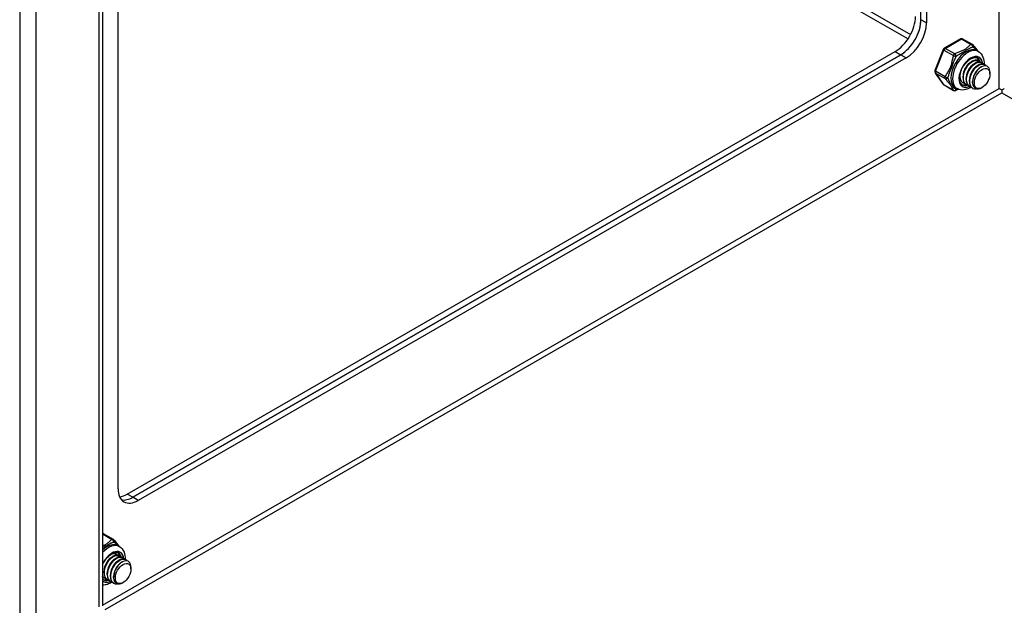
# Model space of a CAD drawing. Header units: inches. Extents: x 18 to 430, y 47 to 208.
# Tile 92 of 108: x 392 to 400, y 155 to 160. Entities that reach past the tile are written whole.
import ezdxf

# ---------------------------------------------------------------- set-up
doc = ezdxf.new("R2010")
doc.units = ezdxf.units.IN
doc.header["$MEASUREMENT"] = 0
doc.layers.add('Visible Edges(ANSI)', color=7, linetype='Continuous', lineweight=25)
doc.layers.add('Visible Tangent Edges(ANSI)', color=7, linetype='Continuous', lineweight=25)

msp = doc.modelspace()

# ---------------------------------------------------------------- linework, layer by layer
at = {"layer": 'Visible Edges(ANSI)'}
for p, q in [((392.3543, 178.8614), (392.3543, 154.8409)), ((399.5129, 159.9647), (399.5129, 174.739)), ((399.561, 174.7113), (399.561, 159.937)), ((392.49, 155.865), (392.49, 161.291)), ((399.858, 159.7976), (399.7149, 159.7153)), ((399.8776, 159.7976), (399.9613, 159.7494)), ((392.5706, 155.8178), (399.2881, 159.6862)), ((399.7064, 159.7053), (399.6349, 159.5209)), ((400.001, 159.6941), (400.0149, 159.6861)), ((399.3362, 159.6585), (392.6187, 155.7901)), ((392.6187, 155.7901), (399.3362, 159.6585)), ((399.3843, 159.6308), (392.6667, 155.7624)), ((399.9479, 159.5941), (399.9604, 159.6013)), ((400.0109, 159.6066), (400.0137, 159.605)), ((399.9758, 159.578), (399.9883, 159.5853)), ((400.0036, 159.562), (400.0162, 159.5692)), ((400.0315, 159.546), (400.0412, 159.5516)), ((400.0388, 159.5905), (400.0416, 159.5889)), ((400.0666, 159.5745), (400.0694, 159.5729)), ((400.1163, 159.4904), (400.1163, 159.5064)), ((399.6371, 159.5025), (399.7086, 159.4004)), ((399.8533, 159.4738), (399.8533, 159.4769)), ((399.8812, 159.4578), (399.8811, 159.4722)), ((399.909, 159.4418), (399.909, 159.4562)), ((399.9369, 159.4257), (399.9369, 159.4401)), ((399.9647, 159.4169), (399.9647, 159.4241)), ((399.7149, 159.3947), (399.7986, 159.3465)), ((399.8143, 159.37), (399.8282, 159.362)), ((399.8811, 159.4133), (399.8839, 159.4117)), ((399.9089, 159.3973), (399.9117, 159.3956)), ((399.9368, 159.3812), (399.9396, 159.3796)), ((399.9646, 159.3652), (399.9675, 159.3636)), ((400.0484, 159.3724), (400.0443, 159.3701)), ((400.2201, 159.3502), (400.2201, 159.3249)), ((392.3639, 155.4708), (392.4476, 155.4226)), ((392.4693, 155.2958), (392.4721, 155.2941)), ((392.4872, 155.3672), (392.5012, 155.3592)), ((392.4342, 155.2672), (392.4467, 155.2745)), ((392.4621, 155.2512), (392.4746, 155.2584)), ((392.4899, 155.2351), (392.5024, 155.2424)), ((392.4972, 155.2797), (392.5, 155.2781)), ((392.5178, 155.2191), (392.5275, 155.2247)), ((392.5251, 155.2637), (392.5279, 155.262)), ((392.5529, 155.2476), (392.5557, 155.246)), ((392.3674, 155.1309), (392.3674, 155.1454)), ((392.3953, 155.1149), (392.3953, 155.1293)), ((392.6026, 155.1636), (392.6026, 155.1796)), ((392.3605, 155.0699), (392.3543, 155.0744)), ((392.3674, 155.0864), (392.3702, 155.0848)), ((392.3952, 155.0704), (392.398, 155.0688)), ((392.4232, 155.0988), (392.4231, 155.1133)), ((392.4231, 155.0543), (392.4259, 155.0527)), ((392.4509, 155.0383), (392.4537, 155.0367)), ((392.451, 155.09), (392.451, 155.0972)), ((392.5346, 155.0456), (392.5306, 155.0432))]:
    msp.add_line(p, q, dxfattribs=at)
at = {"layer": 'Visible Edges(ANSI)', "flags": 128}
for points in [[(399.9673, 159.7441), (399.9722, 159.7377), (399.9778, 159.7309), (399.9901, 159.7164), (400.0027, 159.7014), (400.0087, 159.6939), (400.0142, 159.6865)], [(400.0149, 159.6861), (400.0281, 159.6768), (400.0394, 159.6654), (400.0485, 159.6523), (400.0555, 159.6382), (400.0605, 159.6232), (400.0637, 159.6077), (400.0652, 159.5916), (400.0651, 159.5753)], [(399.8742, 159.3968), (399.8691, 159.4004), (399.8644, 159.405), (399.8603, 159.4105), (399.8567, 159.4171), (399.8538, 159.4248), (399.8517, 159.4334), (399.8503, 159.4429), (399.8498, 159.4533), (399.8503, 159.4643), (399.8516, 159.4758), (399.8539, 159.4877), (399.8571, 159.5), (399.8612, 159.5123), (399.8661, 159.5247), (399.8718, 159.5369), (399.8783, 159.5489), (399.8854, 159.5605), (399.8931, 159.5716), (399.9014, 159.5821), (399.91, 159.5918), (399.919, 159.6007), (399.9282, 159.6087), (399.9375, 159.6156), (399.9467, 159.6215), (399.9559, 159.6263), (399.9648, 159.6299), (399.9734, 159.6324), (399.9814, 159.6337), (399.989, 159.634), (399.9958, 159.6332), (400.0021, 159.6315), (400.0078, 159.6288)], [(399.9479, 159.594), (399.9437, 159.5914), (399.9394, 159.5884), (399.9352, 159.5851), (399.931, 159.5815), (399.9268, 159.5775), (399.9228, 159.5733), (399.9188, 159.5688), (399.9149, 159.5641), (399.9112, 159.5591), (399.9077, 159.554), (399.9043, 159.5486), (399.9011, 159.543), (399.8981, 159.5373), (399.8952, 159.5315), (399.8927, 159.5256), (399.8903, 159.5196), (399.8882, 159.5136), (399.8863, 159.5076), (399.8848, 159.5015), (399.8835, 159.4955), (399.8825, 159.4896), (399.8817, 159.4837), (399.8813, 159.4779), (399.8812, 159.4723)], [(400.0109, 159.6066), (400.0034, 159.6097), (399.995, 159.6111), (399.986, 159.6107), (399.9764, 159.6085), (399.9664, 159.6045), (399.9563, 159.5988), (399.9461, 159.5914), (399.9362, 159.5826), (399.9266, 159.5724), (399.9176, 159.561), (399.9092, 159.5486), (399.9017, 159.5354), (399.8953, 159.5217), (399.8899, 159.5076), (399.8857, 159.4933), (399.8829, 159.4793), (399.8814, 159.4656), (399.8813, 159.4524), (399.8826, 159.4401), (399.8853, 159.4288), (399.8893, 159.4187), (399.8947, 159.41), (399.9013, 159.4028), (399.9089, 159.3973)], [(399.9254, 159.3905), (399.9151, 159.3939), (399.9059, 159.3996), (399.8982, 159.4075), (399.8921, 159.4173), (399.8876, 159.4289), (399.8849, 159.4421), (399.884, 159.4564), (399.8849, 159.4718), (399.8876, 159.4877), (399.892, 159.5038), (399.898, 159.5199), (399.9055, 159.5356), (399.9142, 159.5504), (399.924, 159.5642), (399.9346, 159.5765), (399.9458, 159.5872), (399.9573, 159.596), (399.9689, 159.6027), (399.9802, 159.6072), (399.991, 159.6094), (400.0011, 159.6092), (400.0102, 159.6067), (400.0181, 159.6019), (400.0246, 159.595)], [(400.0388, 159.5905), (400.0313, 159.5937), (400.0229, 159.5951), (400.0138, 159.5947), (400.0042, 159.5925), (399.9943, 159.5885), (399.9841, 159.5827), (399.974, 159.5754), (399.9641, 159.5665), (399.9545, 159.5563), (399.9454, 159.5449), (399.9371, 159.5326), (399.9296, 159.5194), (399.9231, 159.5056), (399.9177, 159.4915), (399.9136, 159.4773), (399.9107, 159.4632), (399.9092, 159.4495), (399.9091, 159.4364), (399.9104, 159.4241), (399.9131, 159.4128), (399.9172, 159.4027), (399.9225, 159.394), (399.9291, 159.3868), (399.9368, 159.3812)], [(399.9533, 159.3744), (399.9429, 159.3778), (399.9338, 159.3836), (399.9261, 159.3914), (399.9199, 159.4013), (399.9154, 159.4129), (399.9127, 159.426), (399.9118, 159.4404), (399.9127, 159.4557), (399.9154, 159.4716), (399.9199, 159.4878), (399.9259, 159.5039), (399.9333, 159.5195), (399.9421, 159.5344), (399.9518, 159.5481), (399.9625, 159.5605), (399.9737, 159.5712), (399.9852, 159.5799), (399.9967, 159.5867), (400.0081, 159.5912), (400.0189, 159.5933), (400.029, 159.5932), (400.0381, 159.5907), (400.046, 159.5859), (400.0525, 159.5789)], [(399.8976, 159.4065), (399.8931, 159.4077), (399.8889, 159.4092), (399.8848, 159.4112), (399.881, 159.4135), (399.8774, 159.4162), (399.874, 159.4193), (399.8709, 159.4228), (399.8681, 159.4266), (399.8655, 159.4308), (399.8633, 159.4352), (399.8613, 159.44), (399.8597, 159.4451), (399.8583, 159.4504), (399.8573, 159.456), (399.8566, 159.4617), (399.8562, 159.4677), (399.8561, 159.4739), (399.8563, 159.4802), (399.8569, 159.4867), (399.8578, 159.4933), (399.8589, 159.4999), (399.8604, 159.5067), (399.8622, 159.5134), (399.8642, 159.5202)], [(399.9758, 159.578), (399.9715, 159.5754), (399.9673, 159.5724), (399.963, 159.569), (399.9588, 159.5654), (399.9547, 159.5615), (399.9506, 159.5573), (399.9467, 159.5528), (399.9428, 159.5481), (399.9391, 159.5431), (399.9355, 159.5379), (399.9321, 159.5325), (399.9289, 159.527), (399.9259, 159.5213), (399.9231, 159.5155), (399.9205, 159.5096), (399.9182, 159.5036), (399.9161, 159.4976), (399.9142, 159.4915), (399.9126, 159.4855), (399.9113, 159.4795), (399.9103, 159.4735), (399.9096, 159.4677), (399.9092, 159.4619), (399.9091, 159.4562)], [(400.0037, 159.562), (399.9994, 159.5593), (399.9951, 159.5563), (399.9909, 159.553), (399.9867, 159.5494), (399.9826, 159.5454), (399.9785, 159.5412), (399.9745, 159.5367), (399.9707, 159.532), (399.9669, 159.5271), (399.9634, 159.5219), (399.96, 159.5165), (399.9568, 159.511), (399.9538, 159.5053), (399.951, 159.4994), (399.9484, 159.4935), (399.946, 159.4876), (399.9439, 159.4815), (399.9421, 159.4755), (399.9405, 159.4694), (399.9392, 159.4634), (399.9382, 159.4575), (399.9375, 159.4516), (399.937, 159.4458), (399.9369, 159.4402)], [(400.0666, 159.5745), (400.0591, 159.5777), (400.0508, 159.5791), (400.0417, 159.5786), (400.0321, 159.5764), (400.0221, 159.5724), (400.012, 159.5667), (400.0019, 159.5593), (399.9919, 159.5505), (399.9823, 159.5403), (399.9733, 159.5289), (399.9649, 159.5165), (399.9575, 159.5033), (399.951, 159.4896), (399.9456, 159.4755), (399.9415, 159.4613), (399.9386, 159.4472), (399.9371, 159.4335), (399.937, 159.4203), (399.9383, 159.408), (399.941, 159.3967), (399.9451, 159.3867), (399.9504, 159.3779), (399.957, 159.3707), (399.9646, 159.3652)], [(400.0086, 159.3594), (399.995, 159.3573), (399.9823, 159.3581), (399.9708, 159.3618), (399.9608, 159.3682), (399.9525, 159.3773), (399.9462, 159.3887), (399.9419, 159.4021), (399.9399, 159.4173), (399.94, 159.4339), (399.9424, 159.4513), (399.9469, 159.4691), (399.9533, 159.4869), (399.9616, 159.5042), (399.9713, 159.5205), (399.9824, 159.5354), (399.9943, 159.5485), (400.0069, 159.5595), (400.0196, 159.568), (400.0323, 159.5739), (400.0444, 159.577), (400.0557, 159.5773), (400.0659, 159.5746), (400.0745, 159.5692), (400.0815, 159.5612)], [(400.0315, 159.5459), (400.0273, 159.5433), (400.023, 159.5403), (400.0188, 159.537), (400.0146, 159.5333), (400.0104, 159.5294), (400.0063, 159.5252), (400.0024, 159.5207), (399.9985, 159.516), (399.9948, 159.511), (399.9912, 159.5058), (399.9878, 159.5005), (399.9846, 159.4949), (399.9816, 159.4892), (399.9788, 159.4834), (399.9762, 159.4775), (399.9739, 159.4715), (399.9718, 159.4655), (399.9699, 159.4594), (399.9683, 159.4534), (399.967, 159.4474), (399.966, 159.4414), (399.9653, 159.4356), (399.9649, 159.4298), (399.9648, 159.4241)], [(400.1137, 159.5288), (400.1089, 159.5411), (400.1018, 159.5508), (400.0927, 159.5575), (400.0819, 159.5612), (400.0696, 159.5615), (400.0564, 159.5586), (400.0426, 159.5523), (400.0287, 159.5431), (400.0151, 159.531), (400.0024, 159.5166), (399.9909, 159.5002), (399.9811, 159.4825), (399.9734, 159.4639), (399.968, 159.4452), (399.9652, 159.4269), (399.965, 159.4098), (399.9675, 159.3944), (399.9727, 159.3813), (399.9804, 159.3709), (399.9903, 159.3637), (400.0021, 159.3599), (400.0154, 159.3598), (400.0296, 159.3632), (400.0443, 159.3701)], [(399.8541, 159.4885), (399.8537, 159.4843), (399.8534, 159.48), (399.8533, 159.4759), (399.8533, 159.4718), (399.8535, 159.4678), (399.8537, 159.4638), (399.8542, 159.46), (399.8547, 159.4562), (399.8554, 159.4526), (399.8562, 159.449), (399.8572, 159.4456), (399.8583, 159.4423), (399.8595, 159.4391), (399.8609, 159.436), (399.8624, 159.4331), (399.864, 159.4303), (399.8657, 159.4276), (399.8676, 159.4251), (399.8695, 159.4227), (399.8716, 159.4205), (399.8738, 159.4185), (399.8761, 159.4166), (399.8786, 159.4149), (399.8811, 159.4133)], [(399.8404, 159.3561), (399.8284, 159.3512), (399.8174, 159.346)], [(399.9507, 159.375), (399.9364, 159.3665), (399.9217, 159.3596), (399.9065, 159.3543), (399.8908, 159.351), (399.8749, 159.3498), (399.8588, 159.3511), (399.8431, 159.3551), (399.8282, 159.362)], [(392.4536, 155.4173), (392.4585, 155.4109), (392.4641, 155.404), (392.4764, 155.3895), (392.489, 155.3745), (392.495, 155.367), (392.5005, 155.3596)], [(392.3543, 155.2021), (392.3609, 155.2155), (392.3684, 155.2285), (392.3767, 155.241), (392.3856, 155.2528), (392.3951, 155.2637), (392.405, 155.2736), (392.4151, 155.2823), (392.4254, 155.2899), (392.4356, 155.2961), (392.4456, 155.301), (392.4553, 155.3044), (392.4644, 155.3065), (392.473, 155.3072), (392.4808, 155.3066), (392.4878, 155.3048), (392.4941, 155.3019)], [(392.4317, 155.2939), (392.4343, 155.2949), (392.4369, 155.2959), (392.4396, 155.2967), (392.4421, 155.2973), (392.4447, 155.2979), (392.4472, 155.2983), (392.4497, 155.2986), (392.4521, 155.2987), (392.4545, 155.2988), (392.4568, 155.2987), (392.4591, 155.2984), (392.4614, 155.2981), (392.4636, 155.2976), (392.4657, 155.297), (392.4677, 155.2963), (392.4697, 155.2954), (392.4717, 155.2944), (392.4735, 155.2933), (392.4753, 155.2921), (392.477, 155.2907), (392.4787, 155.2892), (392.4802, 155.2877), (392.4817, 155.286), (392.4831, 155.2841)], [(392.4693, 155.2958), (392.4684, 155.2963), (392.4674, 155.2968), (392.4664, 155.2972), (392.4655, 155.2977), (392.4644, 155.2981), (392.4634, 155.2984), (392.4624, 155.2988), (392.4613, 155.2991), (392.4602, 155.2994), (392.4591, 155.2996), (392.458, 155.2998), (392.4569, 155.3), (392.4558, 155.3001), (392.4546, 155.3002), (392.4535, 155.3003), (392.4523, 155.3004), (392.4511, 155.3004), (392.4499, 155.3004), (392.4487, 155.3003), (392.4475, 155.3002), (392.4463, 155.3001), (392.445, 155.3), (392.4438, 155.2998), (392.4425, 155.2996)], [(392.5012, 155.3592), (392.5143, 155.3499), (392.5256, 155.3385), (392.5348, 155.3255), (392.5418, 155.3113), (392.5468, 155.2963), (392.55, 155.2808), (392.5514, 155.2648), (392.5514, 155.2485)], [(392.4342, 155.2672), (392.43, 155.2645), (392.4257, 155.2615), (392.4215, 155.2582), (392.4173, 155.2546), (392.4131, 155.2507), (392.409, 155.2465), (392.4051, 155.242), (392.4012, 155.2373), (392.3975, 155.2323), (392.394, 155.2271), (392.3906, 155.2217), (392.3874, 155.2162), (392.3843, 155.2105), (392.3815, 155.2047), (392.3789, 155.1988), (392.3766, 155.1928), (392.3745, 155.1868), (392.3726, 155.1807), (392.371, 155.1747), (392.3697, 155.1687), (392.3687, 155.1627), (392.368, 155.1568), (392.3676, 155.1511), (392.3675, 155.1454)], [(392.4972, 155.2797), (392.4897, 155.2829), (392.4813, 155.2843), (392.4723, 155.2839), (392.4627, 155.2816), (392.4527, 155.2776), (392.4426, 155.2719), (392.4324, 155.2646), (392.4225, 155.2557), (392.4129, 155.2455), (392.4038, 155.2341), (392.3955, 155.2217), (392.388, 155.2086), (392.3815, 155.1948), (392.3762, 155.1807), (392.372, 155.1665), (392.3692, 155.1524), (392.3677, 155.1387), (392.3676, 155.1256), (392.3689, 155.1133), (392.3716, 155.102), (392.3756, 155.0919), (392.381, 155.0832), (392.3875, 155.076), (392.3952, 155.0704)], [(392.4117, 155.0636), (392.4014, 155.067), (392.3922, 155.0727), (392.3845, 155.0806), (392.3783, 155.0904), (392.3739, 155.102), (392.3711, 155.1152), (392.3702, 155.1296), (392.3712, 155.1449), (392.3739, 155.1608), (392.3783, 155.177), (392.3843, 155.1931), (392.3917, 155.2087), (392.4005, 155.2235), (392.4103, 155.2373), (392.4209, 155.2497), (392.4321, 155.2603), (392.4436, 155.2691), (392.4552, 155.2758), (392.4665, 155.2803), (392.4773, 155.2825), (392.4874, 155.2823), (392.4965, 155.2798), (392.5044, 155.275), (392.5109, 155.2681)], [(392.4621, 155.2511), (392.4578, 155.2485), (392.4536, 155.2455), (392.4493, 155.2422), (392.4451, 155.2386), (392.441, 155.2346), (392.4369, 155.2304), (392.4329, 155.2259), (392.4291, 155.2212), (392.4254, 155.2162), (392.4218, 155.2111), (392.4184, 155.2057), (392.4152, 155.2001), (392.4122, 155.1944), (392.4094, 155.1886), (392.4068, 155.1827), (392.4044, 155.1767), (392.4023, 155.1707), (392.4005, 155.1647), (392.3989, 155.1586), (392.3976, 155.1526), (392.3966, 155.1467), (392.3959, 155.1408), (392.3955, 155.135), (392.3953, 155.1294)], [(392.5251, 155.2637), (392.5175, 155.2668), (392.5092, 155.2682), (392.5001, 155.2678), (392.4905, 155.2656), (392.4806, 155.2616), (392.4704, 155.2559), (392.4603, 155.2485), (392.4503, 155.2397), (392.4408, 155.2295), (392.4317, 155.2181), (392.4234, 155.2057), (392.4159, 155.1925), (392.4094, 155.1788), (392.404, 155.1647), (392.3999, 155.1504), (392.397, 155.1364), (392.3955, 155.1226), (392.3954, 155.1095), (392.3967, 155.0972), (392.3994, 155.0859), (392.4035, 155.0758), (392.4088, 155.0671), (392.4154, 155.0599), (392.4231, 155.0543)], [(392.4396, 155.0476), (392.4292, 155.051), (392.4201, 155.0567), (392.4124, 155.0645), (392.4062, 155.0744), (392.4017, 155.086), (392.399, 155.0991), (392.3981, 155.1135), (392.399, 155.1288), (392.4017, 155.1448), (392.4061, 155.1609), (392.4121, 155.177), (392.4196, 155.1927), (392.4283, 155.2075), (392.4381, 155.2213), (392.4487, 155.2336), (392.4599, 155.2443), (392.4715, 155.2531), (392.483, 155.2598), (392.4943, 155.2643), (392.5052, 155.2665), (392.5153, 155.2663), (392.5244, 155.2638), (392.5323, 155.259), (392.5388, 155.2521)], [(392.4899, 155.2351), (392.4857, 155.2325), (392.4814, 155.2295), (392.4772, 155.2261), (392.473, 155.2225), (392.4688, 155.2186), (392.4648, 155.2144), (392.4608, 155.2099), (392.4569, 155.2052), (392.4532, 155.2002), (392.4497, 155.195), (392.4463, 155.1896), (392.4431, 155.1841), (392.4401, 155.1784), (392.4372, 155.1726), (392.4347, 155.1667), (392.4323, 155.1607), (392.4302, 155.1547), (392.4283, 155.1486), (392.4268, 155.1426), (392.4255, 155.1366), (392.4245, 155.1306), (392.4237, 155.1247), (392.4233, 155.119), (392.4232, 155.1133)], [(392.5529, 155.2476), (392.5454, 155.2508), (392.537, 155.2522), (392.528, 155.2518), (392.5184, 155.2496), (392.5084, 155.2455), (392.4983, 155.2398), (392.4881, 155.2325), (392.4782, 155.2236), (392.4686, 155.2134), (392.4596, 155.202), (392.4512, 155.1897), (392.4437, 155.1765), (392.4373, 155.1627), (392.4319, 155.1486), (392.4277, 155.1344), (392.4249, 155.1203), (392.4234, 155.1066), (392.4233, 155.0935), (392.4246, 155.0812), (392.4273, 155.0699), (392.4313, 155.0598), (392.4367, 155.0511), (392.4433, 155.0439), (392.4509, 155.0383)], [(392.4949, 155.0325), (392.4813, 155.0305), (392.4686, 155.0313), (392.4571, 155.0349), (392.4471, 155.0414), (392.4388, 155.0504), (392.4325, 155.0618), (392.4282, 155.0753), (392.4262, 155.0905), (392.4263, 155.107), (392.4287, 155.1244), (392.4332, 155.1423), (392.4396, 155.16), (392.4479, 155.1773), (392.4576, 155.1936), (392.4686, 155.2085), (392.4806, 155.2216), (392.4931, 155.2326), (392.5059, 155.2411), (392.5186, 155.247), (392.5307, 155.2502), (392.542, 155.2504), (392.5522, 155.2478), (392.5608, 155.2424), (392.5678, 155.2344)], [(392.5178, 155.2191), (392.5135, 155.2164), (392.5093, 155.2134), (392.505, 155.2101), (392.5008, 155.2065), (392.4967, 155.2025), (392.4926, 155.1983), (392.4887, 155.1938), (392.4848, 155.1891), (392.4811, 155.1841), (392.4775, 155.179), (392.4741, 155.1736), (392.4709, 155.1681), (392.4679, 155.1624), (392.4651, 155.1565), (392.4625, 155.1506), (392.4602, 155.1447), (392.4581, 155.1386), (392.4562, 155.1326), (392.4546, 155.1265), (392.4533, 155.1205), (392.4523, 155.1146), (392.4516, 155.1087), (392.4512, 155.1029), (392.451, 155.0973)], [(392.5999, 155.2019), (392.5952, 155.2142), (392.5881, 155.2239), (392.579, 155.2307), (392.5682, 155.2343), (392.5559, 155.2347), (392.5427, 155.2317), (392.5289, 155.2255), (392.515, 155.2162), (392.5014, 155.2042), (392.4887, 155.1897), (392.4772, 155.1734), (392.4674, 155.1556), (392.4597, 155.137), (392.4543, 155.1183), (392.4514, 155.1), (392.4513, 155.0829), (392.4538, 155.0675), (392.459, 155.0544), (392.4667, 155.044), (392.4766, 155.0368), (392.4884, 155.0331), (392.5016, 155.0329), (392.5159, 155.0363), (392.5306, 155.0432)], [(392.3839, 155.0796), (392.3823, 155.08), (392.3809, 155.0804), (392.3794, 155.0808), (392.3779, 155.0813), (392.3765, 155.0818), (392.3751, 155.0824), (392.3737, 155.083), (392.3724, 155.0836), (392.371, 155.0843), (392.3697, 155.0851), (392.3685, 155.0859), (392.3672, 155.0867), (392.366, 155.0876), (392.3648, 155.0885), (392.3636, 155.0894), (392.3624, 155.0904), (392.3613, 155.0915), (392.3602, 155.0925), (392.3592, 155.0937), (392.3581, 155.0948), (392.3571, 155.096), (392.3562, 155.0973), (392.3552, 155.0985), (392.3543, 155.0999)], [(392.3543, 155.0977), (392.3548, 155.0971), (392.3553, 155.0965), (392.3557, 155.096), (392.3562, 155.0954), (392.3567, 155.0949), (392.3572, 155.0944), (392.3577, 155.0938), (392.3583, 155.0933), (392.3588, 155.0928), (392.3593, 155.0923), (392.3598, 155.0919), (392.3604, 155.0914), (392.3609, 155.0909), (392.3615, 155.0905), (392.362, 155.09), (392.3626, 155.0896), (392.3632, 155.0892), (392.3638, 155.0887), (392.3643, 155.0883), (392.3649, 155.0879), (392.3655, 155.0875), (392.3661, 155.0872), (392.3667, 155.0868), (392.3674, 155.0864)], [(392.356, 155.0957), (392.3559, 155.0957), (392.3559, 155.0957), (392.3558, 155.0957), (392.3557, 155.0957), (392.3556, 155.0958), (392.3556, 155.0958), (392.3555, 155.0958), (392.3554, 155.0958), (392.3554, 155.0958), (392.3553, 155.0958), (392.3552, 155.0959), (392.3551, 155.0959), (392.3551, 155.0959), (392.355, 155.0959), (392.3549, 155.0959), (392.3549, 155.0959), (392.3548, 155.0959), (392.3547, 155.096), (392.3547, 155.096), (392.3546, 155.096), (392.3545, 155.096), (392.3544, 155.096), (392.3544, 155.0961), (392.3543, 155.0961)], [(392.437, 155.0482), (392.4274, 155.0423), (392.4175, 155.037), (392.4075, 155.0325), (392.3972, 155.0288), (392.3867, 155.0259), (392.376, 155.0239), (392.3652, 155.023), (392.3543, 155.0232)]]:
    msp.add_lwpolyline(points, dxfattribs=at)
at = {"layer": 'Visible Edges(ANSI)'}
for centre, start, end in [((399.8678, 159.7806), 60.06401, 119.93599), ((399.7248, 159.6982), 119.93599, 158.80211), ((399.9515, 159.7324), 36.71604, 60.06401), ((399.6532, 159.5138), 158.80211, 215.02709), ((399.7248, 159.4117), 215.02709, 240.06401), ((399.8084, 159.3635), 240.06401, 297.23211), ((392.3541, 155.4537), 60.06401, 89.35397), ((392.4378, 155.4055), 36.71604, 60.06401)]:
    msp.add_arc(centre, 0.0197, start, end, dxfattribs=at)
for centre, major_axis, ratio, start_param, end_param in [((399.2881, 159.8906), (-0.1248, -0.2166), 0.578093, 0.783464, 2.354261), ((399.3362, 159.8629), (0.1248, 0.2166), 0.578093, 3.925057, 5.495853), ((399.3362, 159.8629), (-0.1248, -0.2166), 0.578093, 0.783464, 2.354261), ((399.3843, 159.8352), (0.1248, 0.2166), 0.578093, 3.925057, 5.495853), ((399.9327, 159.5176), (0.0668, 0.116), 0.578093, 5.718546, 6.217869), ((400.0342, 159.4592), (0.058, 0.1006), 0.578093, 5.495853, 5.750129), ((399.9327, 159.5176), (-0.0668, -0.116), 0.578093, 0.065316, 0.520508), ((400.2201, 159.3503), (0.031, -0.0179), 0.001672, 3.927958, 4.713356), ((400.2201, 159.3503), (0.031, 0.0179), 0.001672, 4.711422, 5.49682), ((392.6667, 155.9668), (-0.1248, -0.2166), 0.578093, 5.495853, 7.06665), ((392.5706, 156.0222), (-0.1248, -0.2166), 0.578093, 0.394043, 0.783464), ((392.6187, 155.9945), (-0.1248, -0.2166), 0.578093, 0.193161, 0.783464), ((392.6187, 155.9945), (-0.1248, -0.2166), 0.578093, 0.193161, 0.783464), ((392.419, 155.1907), (0.0668, 0.116), 0.578093, 5.718546, 6.217869), ((392.3911, 155.2068), (0.0786, 0.1365), 0.578093, 5.540636, 5.67712), ((392.5205, 155.1323), (0.058, 0.1006), 0.578093, 5.495853, 5.750129), ((392.419, 155.1907), (-0.0668, -0.116), 0.578093, 0.065316, 0.520508), ((392.3911, 155.2068), (0.0786, 0.1365), 0.578093, 3.747658, 3.892421)]:
    msp.add_ellipse(centre, major_axis=major_axis, ratio=ratio, start_param=start_param, end_param=end_param, dxfattribs=at)
for centre in [(400.0481, 159.4511), (392.5344, 155.1243)]:
    msp.add_ellipse(centre, major_axis=(-0.0481, -0.0836), ratio=0.578093, dxfattribs=at)
at = {"layer": 'Visible Tangent Edges(ANSI)'}
for p, q in [((391.6293, 179.3125), (391.6293, 154.4053)), ((391.7693, 179.1982), (391.7693, 154.5116)), ((392.3253, 154.8317), (392.3253, 178.8781)), ((400.1981, 159.3629), (400.1981, 174.3444)), ((392.49, 163.827), (399.4223, 159.8349)), ((392.49, 163.7764), (399.4002, 159.7971)), ((399.561, 159.937), (399.5129, 159.9647)), ((399.7248, 159.7143), (399.8678, 159.7967)), ((399.8678, 159.7967), (399.9515, 159.7485)), ((399.2881, 159.6862), (399.3362, 159.6585)), ((399.6412, 159.5149), (399.7127, 159.6993)), ((399.7127, 159.6993), (399.7964, 159.6511)), ((399.8084, 159.6661), (399.7248, 159.7143)), ((399.3362, 159.6585), (399.3843, 159.6308)), ((399.7249, 159.4667), (399.6412, 159.5149)), ((399.7127, 159.3967), (399.6412, 159.4988)), ((399.6412, 159.4988), (399.7249, 159.4506)), ((392.3543, 154.8459), (400.1981, 159.3629)), ((399.7964, 159.3485), (399.7127, 159.3967)), ((392.3783, 154.8092), (400.2201, 159.3249)), ((400.2201, 159.3249), (420.2139, 147.8112)), ((392.6187, 155.7901), (392.5706, 155.8178)), ((392.6667, 155.7624), (392.6187, 155.7901)), ((392.3543, 155.4697), (392.4378, 155.4216))]:
    msp.add_line(p, q, dxfattribs=at)
at = {"layer": 'Visible Tangent Edges(ANSI)', "flags": 128}
for points in [[(399.9515, 159.7485), (399.946, 159.7447), (399.9407, 159.7408), (399.9357, 159.7369), (399.9308, 159.7328), (399.9262, 159.7287), (399.9215, 159.7246), (399.9169, 159.7204), (399.9122, 159.7163), (399.9073, 159.7123), (399.9022, 159.7084), (399.8968, 159.7046), (399.8909, 159.701), (399.8847, 159.6976), (399.8781, 159.6945), (399.8713, 159.6915), (399.8643, 159.6887), (399.8572, 159.686), (399.85, 159.6834), (399.8428, 159.6807), (399.8357, 159.678), (399.8286, 159.6752), (399.8217, 159.6723), (399.8149, 159.6693), (399.8084, 159.6661)], [(399.8215, 159.6431), (399.8271, 159.6476), (399.833, 159.6521), (399.8391, 159.6564), (399.8454, 159.6607), (399.8519, 159.665), (399.8586, 159.6692), (399.8653, 159.6733), (399.8721, 159.6773), (399.879, 159.6813), (399.8858, 159.6852), (399.8926, 159.6891), (399.8993, 159.6929), (399.9058, 159.6967), (399.912, 159.7003), (399.918, 159.7038), (399.9238, 159.7071), (399.9294, 159.7102), (399.9349, 159.7131), (399.9402, 159.7158), (399.9454, 159.7183), (399.9506, 159.7206), (399.9558, 159.7228), (399.9609, 159.7247), (399.9661, 159.7264)], [(399.9661, 159.7264), (399.9679, 159.7253), (399.9698, 159.7241), (399.9716, 159.7229), (399.9736, 159.7216), (399.9755, 159.7203), (399.9775, 159.719), (399.9794, 159.7176), (399.9814, 159.7161), (399.9834, 159.7147), (399.9855, 159.7131), (399.9875, 159.7116), (399.9895, 159.71), (399.9915, 159.7083), (399.9935, 159.7066), (399.9955, 159.7049), (399.9974, 159.7031), (399.9994, 159.7013), (400.0013, 159.6995), (400.0032, 159.6976), (400.0051, 159.6957), (400.0069, 159.6937), (400.0087, 159.6917), (400.0105, 159.6897), (400.0121, 159.6876)], [(399.7964, 159.6511), (399.7939, 159.6431), (399.7916, 159.6349), (399.7896, 159.6267), (399.7877, 159.6184), (399.786, 159.61), (399.7843, 159.6017), (399.7826, 159.5934), (399.7809, 159.5851), (399.779, 159.5768), (399.7769, 159.5686), (399.7744, 159.5605), (399.7716, 159.5526), (399.7684, 159.545), (399.7648, 159.5375), (399.761, 159.5303), (399.7569, 159.5233), (399.7528, 159.5163), (399.7486, 159.5095), (399.7443, 159.5026), (399.7401, 159.4957), (399.736, 159.4886), (399.7321, 159.4815), (399.7284, 159.4742), (399.7249, 159.4667)], [(399.7492, 159.4567), (399.751, 159.4636), (399.753, 159.4706), (399.7553, 159.4777), (399.7577, 159.4849), (399.7604, 159.4922), (399.7632, 159.4996), (399.7662, 159.5072), (399.7692, 159.5149), (399.7725, 159.5228), (399.7757, 159.5309), (399.7791, 159.5392), (399.7824, 159.5476), (399.7856, 159.5561), (399.7888, 159.5647), (399.792, 159.5732), (399.7951, 159.5816), (399.7982, 159.5899), (399.8013, 159.598), (399.8045, 159.606), (399.8077, 159.6138), (399.811, 159.6215), (399.8144, 159.6289), (399.8179, 159.6362), (399.8215, 159.6431)], [(399.7249, 159.4506), (399.7284, 159.446), (399.7321, 159.4413), (399.736, 159.4365), (399.7401, 159.4316), (399.7443, 159.4267), (399.7485, 159.4218), (399.7527, 159.4168), (399.7569, 159.4119), (399.761, 159.4071), (399.7648, 159.4023), (399.7684, 159.3977), (399.7716, 159.3933), (399.7744, 159.3891), (399.7768, 159.3851), (399.779, 159.3813), (399.7809, 159.3777), (399.7826, 159.3742), (399.7843, 159.3707), (399.786, 159.3673), (399.7877, 159.3637), (399.7896, 159.3601), (399.7916, 159.3564), (399.7939, 159.3526), (399.7964, 159.3485)], [(399.8215, 159.3536), (399.8179, 159.3559), (399.8144, 159.3582), (399.811, 159.3607), (399.8077, 159.3632), (399.8045, 159.3659), (399.8013, 159.3688), (399.7982, 159.3719), (399.7951, 159.3752), (399.792, 159.3788), (399.7888, 159.3827), (399.7856, 159.3869), (399.7823, 159.3915), (399.779, 159.3963), (399.7757, 159.4014), (399.7724, 159.4067), (399.7692, 159.4121), (399.7661, 159.4177), (399.7632, 159.4233), (399.7604, 159.4289), (399.7577, 159.4346), (399.7553, 159.4402), (399.753, 159.4458), (399.751, 159.4513), (399.7492, 159.4567)], [(399.837, 159.3575), (399.8363, 159.3574), (399.8356, 159.3572), (399.835, 159.357), (399.8343, 159.3568), (399.8336, 159.3567), (399.833, 159.3565), (399.8323, 159.3563), (399.8316, 159.3562), (399.831, 159.356), (399.8303, 159.3558), (399.8297, 159.3557), (399.829, 159.3555), (399.8284, 159.3553), (399.8277, 159.3552), (399.8271, 159.355), (399.8265, 159.3548), (399.8258, 159.3547), (399.8252, 159.3545), (399.8246, 159.3544), (399.824, 159.3542), (399.8233, 159.354), (399.8227, 159.3539), (399.8221, 159.3537), (399.8215, 159.3536)], [(392.4378, 155.4216), (392.4342, 155.4192), (392.4307, 155.4168), (392.4273, 155.4142), (392.424, 155.4117), (392.4209, 155.4091), (392.4178, 155.4065), (392.4147, 155.4038), (392.4117, 155.4012), (392.4087, 155.3985), (392.4057, 155.3958), (392.4028, 155.3932), (392.3997, 155.3905), (392.3967, 155.3879), (392.3935, 155.3853), (392.3902, 155.3828), (392.3868, 155.3803), (392.3833, 155.3779), (392.3796, 155.3755), (392.3757, 155.3733), (392.3717, 155.3711), (392.3675, 155.369), (392.3632, 155.3671), (392.3588, 155.3652), (392.3543, 155.3633)], [(392.3543, 155.348), (392.359, 155.3508), (392.3638, 155.3536), (392.3685, 155.3563), (392.3733, 155.359), (392.378, 155.3617), (392.3826, 155.3644), (392.3872, 155.367), (392.3916, 155.3696), (392.396, 155.3721), (392.4002, 155.3746), (392.4044, 155.3769), (392.4084, 155.3792), (392.4123, 155.3815), (392.4161, 155.3836), (392.4199, 155.3856), (392.4236, 155.3875), (392.4273, 155.3894), (392.4309, 155.3911), (392.4345, 155.3927), (392.4381, 155.3943), (392.4417, 155.3958), (392.4453, 155.3971), (392.4488, 155.3984), (392.4524, 155.3996)], [(392.4524, 155.3996), (392.4542, 155.3984), (392.456, 155.3972), (392.4579, 155.396), (392.4598, 155.3948), (392.4618, 155.3935), (392.4637, 155.3921), (392.4657, 155.3907), (392.4677, 155.3893), (392.4697, 155.3878), (392.4717, 155.3863), (392.4737, 155.3847), (392.4758, 155.3831), (392.4778, 155.3815), (392.4798, 155.3798), (392.4818, 155.378), (392.4837, 155.3763), (392.4857, 155.3745), (392.4876, 155.3726), (392.4895, 155.3707), (392.4914, 155.3688), (392.4932, 155.3668), (392.495, 155.3649), (392.4967, 155.3628), (392.4984, 155.3608)]]:
    msp.add_lwpolyline(points, dxfattribs=at)
at = {"layer": 'Visible Tangent Edges(ANSI)'}
for centre, major_axis, ratio, start_param, end_param in [((399.8678, 159.7806), (-0.0098, 0.0171), 0.578093, 5.499721, 6.283185), ((399.8678, 159.7806), (0.0098, 0.0171), 0.578093, 0, 0.783464), ((399.7248, 159.6982), (-0.0184, 0.0071), 0.209664, 0, 0.938208), ((399.7248, 159.6982), (0.0098, 0.0171), 0.578093, 0.783464, 1.830662), ((399.7248, 159.6982), (-0.0098, 0.0171), 0.578093, 5.499721, 6.283185), ((399.9076, 159.532), (-0.0933, -0.1621), 0.578093, 3.141593, 6.283185), ((399.9215, 159.524), (0.0933, 0.1621), 0.578093, 0, 3.141593), ((399.9515, 159.7324), (0.0098, 0.0171), 0.578093, 0, 0.783464), ((399.9515, 159.7324), (-0.0107, 0.0165), 0.609588, 3.996047, 5.470059), ((399.9515, 159.7324), (0.0158, 0.0118), 0.754115, 5.139012, 6.283185), ((399.8084, 159.65), (-0.0098, -0.0171), 0.578093, 3.925057, 4.972255), ((399.8084, 159.65), (-0.0187, 0.0063), 0.17693, 0.929322, 2.403334), ((399.8084, 159.65), (0.009, -0.0175), 0.54478, 0.910625, 2.384637), ((399.9494, 159.508), (-0.0737, -0.1279), 0.578093, 2.44536, 6.948591), ((399.9494, 159.508), (0.0727, 0.1262), 0.578093, 5.604861, 10.073053), ((399.941, 159.5128), (0.0668, 0.116), 0.578093, 5.752575, 6.283185), ((399.6532, 159.5138), (-0.0184, 0.0071), 0.209664, 0, 0.938208), ((399.6532, 159.5138), (-0.0098, -0.0171), 0.578093, 4.972255, 6.019452), ((399.6532, 159.5138), (-0.0161, -0.0113), 0.787757, 0, 0.35258), ((399.7369, 159.4656), (-0.0098, -0.0171), 0.578093, 4.972255, 6.019452), ((399.7369, 159.4656), (0.018, -0.008), 0.241739, 4.090324, 5.564336), ((399.7369, 159.4656), (-0.0158, -0.0118), 0.754115, 0.329838, 1.80385), ((399.7248, 159.4117), (-0.0161, -0.0113), 0.787757, 0, 0.35258), ((399.7248, 159.4117), (-0.0098, -0.0171), 0.578093, 6.019452, 6.283185), ((399.8084, 159.3635), (-0.0165, -0.0107), 0.818923, 0.3797, 1.853712), ((399.8084, 159.3635), (-0.0098, -0.0171), 0.578093, 6.019452, 6.283185), ((399.8084, 159.3635), (0.009, -0.0175), 0.54478, 0, 0.717057), ((399.941, 159.5128), (-0.0668, -0.116), 0.578093, 0, 0.525906), ((392.3541, 155.4537), (0.0098, 0.0171), 0.578093, 0, 0.767518), ((392.3939, 155.2052), (0.0933, 0.1621), 0.578093, 0, 1.087676), ((392.4078, 155.1971), (0.0933, 0.1621), 0.578093, 0, 1.200229), ((392.4378, 155.4055), (0.0098, 0.0171), 0.578093, 0, 0.783464), ((392.4378, 155.4055), (-0.0107, 0.0165), 0.609588, 3.996047, 5.470059), ((392.4378, 155.4055), (0.0158, 0.0118), 0.754115, 5.139012, 6.283185), ((392.4357, 155.1811), (0.0737, 0.1279), 0.578093, 5.586953, 7.960387), ((392.4357, 155.1811), (0.0727, 0.1262), 0.578093, 5.604861, 7.977379), ((392.4273, 155.1859), (0.0668, 0.116), 0.578093, 5.752575, 6.283185), ((392.4357, 155.1811), (-0.0727, -0.1262), 0.578093, 6.155921, 6.93146), ((392.4357, 155.1811), (-0.0737, -0.1279), 0.578093, 6.172913, 6.948591), ((392.4273, 155.1859), (-0.0668, -0.116), 0.578093, 0, 0.525906)]:
    msp.add_ellipse(centre, major_axis=major_axis, ratio=ratio, start_param=start_param, end_param=end_param, dxfattribs=at)

doc.saveas('drawing.dxf')
